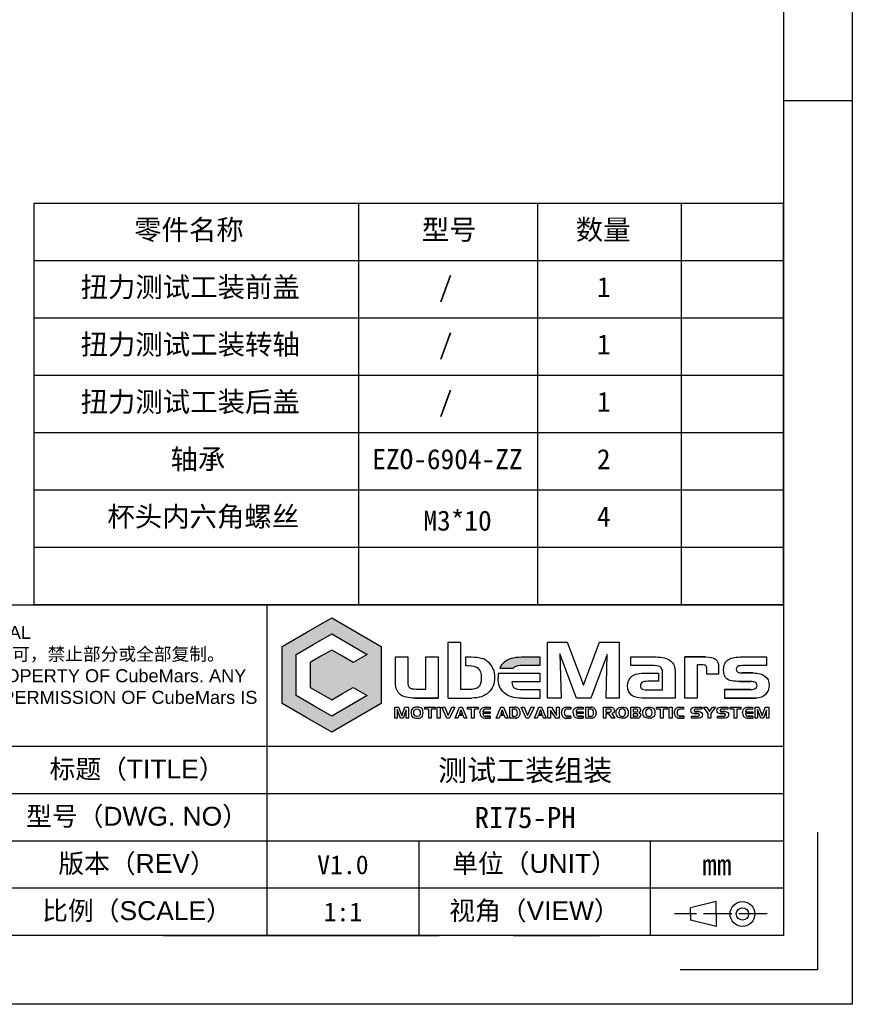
# Model space of a CAD drawing. Header units: inches. Extents: x 191 to 637, y -56 to 259.
# Tile 3 of 4: x 492 to 637, y -56 to 115. Entities that reach past the tile are written whole.
import ezdxf
from ezdxf.enums import TextEntityAlignment as Align

# ---------------------------------------------------------------- set-up
doc = ezdxf.new("R2010")
doc.units = ezdxf.units.IN
doc.linetypes.add('ACAD_ISO02W100', pattern=[15, 12, -3])
doc.layers.add('PDF_图层 1', color=7, linetype='Continuous')
doc.layers.add('尺寸', color=7, linetype='Continuous')
doc.styles.add('gb-s', font='gbeitc.shx', dxfattribs={"bigfont": 'gbcbig.shx'})
doc.styles.add('txt', font='txt.shx', dxfattribs={"bigfont": 'gbcbig.shx'})
doc.styles.add('宋体', font='txt')

# ---------------------------------------------------------------- blocks, each defined once
blk = doc.blocks.new('工程图外发客户模板')
at = {"linetype": 'ByBlock', "lineweight": -3, "true_color": 0x00aeef}
h = blk.add_hatch(color=140, dxfattribs=at)
h.dxf.hatch_style = 1
edge = h.paths.add_edge_path()
edge.add_spline(control_points=[(2070.611, 1510.033), (2069.959, 1510.033), (2069.463, 1509.885), (2069.125, 1509.591)], knot_values=[0, 0, 0, 0, 1, 1, 1, 1], degree=3, periodic=0)
edge.add_arc((2070.033, 1508.558), 1.375, 131.29876, 157.84087)
edge.add_line((2068.759, 1509.076), (2069.901, 1509.076))
edge.add_arc((2070.231, 1508.833), 0.41, 126.20942, 143.6474, ccw=False)
edge.add_spline(control_points=[(2069.989, 1509.164), (2070.12, 1509.259), (2070.376, 1509.306), (2070.753, 1509.306)], knot_values=[0, 0, 0, 0, 1, 1, 1, 1], degree=3, periodic=0)
edge.add_line((2070.753, 1509.306), (2072.136, 1509.306))
edge.add_line((2072.136, 1509.306), (2072.136, 1510.033))
edge.add_line((2072.136, 1510.033), (2070.611, 1510.033))
at = {"layer": 'PDF_图层 1', "linetype": 'ByBlock', "lineweight": -3, "true_color": 0x00aeef, "transparency": 33554559}
h = blk.add_hatch(color=140, dxfattribs=at)
h.paths.add_polyline_path([(2054.525, 1513.347), (2056.62, 1512.137), (2058.716, 1510.927), (2058.716, 1508.507), (2058.716, 1506.088), (2056.62, 1504.878), (2054.525, 1503.668), (2052.429, 1504.878), (2050.333, 1506.088), (2050.333, 1508.507), (2050.333, 1510.927), (2052.429, 1512.137)])
h.paths.add_polyline_path([(2054.525, 1511.988), (2056.032, 1511.118), (2057.539, 1510.247), (2056.353, 1509.563), (2055.439, 1510.091), (2054.525, 1510.618), (2053.611, 1510.091), (2052.697, 1509.563), (2052.697, 1508.507), (2052.697, 1507.452), (2053.611, 1506.924), (2054.525, 1506.397), (2055.439, 1506.924), (2056.353, 1507.452), (2057.539, 1506.767), (2056.032, 1505.897), (2054.525, 1505.027), (2053.018, 1505.897), (2051.511, 1506.767), (2051.511, 1508.507), (2051.511, 1510.247), (2053.018, 1511.118)], flags=16)
at = {"lineweight": -3}
for p, q in [((2098.611, 1633.696), (2098.611, 1480.608)), ((2092.779, 1627.865), (2092.779, 1486.44)), ((2098.611, 1557.152), (2092.779, 1557.152)), ((2049.039, 1514.435), (2049.039, 1486.44)), ((2092.843, 1502.435), (1973.039, 1502.435)), ((2092.779, 1498.435), (1973.039, 1498.435)), ((2095.695, 1483.524), (2095.695, 1495.188)), ((2092.779, 1494.435), (1973.039, 1494.435)), ((2061.909, 1494.435), (2061.909, 1486.44)), ((2081.489, 1494.435), (2081.489, 1486.44)), ((2092.779, 1491.178), (2092.779, 1486.44)), ((2092.779, 1490.435), (1973.039, 1490.435)), ((2087.082, 1489.312), (2084.895, 1488.787)), ((2087.082, 1488.262), (2087.082, 1489.312)), ((2084.895, 1488.262), (2084.895, 1488.787)), ((2084.895, 1488.262), (2084.895, 1487.738)), ((2087.082, 1488.262), (2087.082, 1487.213)), ((2087.082, 1487.213), (2084.895, 1487.738)), ((2092.779, 1486.44), (1887.932, 1486.44)), ((2095.695, 1483.524), (2084.031, 1483.524)), ((2098.611, 1480.608), (1882.1, 1480.608))]:
    blk.add_line(p, q, dxfattribs=at)
at = {"linetype": 'ByBlock', "lineweight": -3}
for p, q in [((2064.379, 1506.549), (2064.379, 1511.296)), ((2064.379, 1511.296), (2065.424, 1511.296)), ((2065.424, 1511.296), (2065.424, 1507.295)), ((2065.424, 1511.296), (2065.424, 1511.296)), ((2059.933, 1507.824), (2059.933, 1510.033)), ((2059.933, 1510.033), (2060.975, 1510.033)), ((2060.975, 1510.033), (2060.975, 1507.898)), ((2062.5, 1507.317), (2062.5, 1510.033)), ((2062.5, 1510.033), (2063.545, 1510.033)), ((2063.545, 1510.033), (2063.545, 1506.549)), ((2065.87, 1509.28), (2065.87, 1510.033)), ((2065.87, 1510.033), (2066.322, 1510.033)), ((2070.611, 1510.033), (2072.136, 1510.033)), ((2070.611, 1510.033), (2070.611, 1510.033)), ((2072.136, 1510.033), (2072.136, 1509.306)), ((2079.847, 1509.313), (2079.847, 1510.033)), ((2079.847, 1510.033), (2081.988, 1510.033)), ((2084.421, 1506.549), (2084.421, 1510.033)), ((2089.109, 1510.033), (2091.353, 1510.033)), ((2089.109, 1510.033), (2089.109, 1510.033)), ((2091.353, 1510.033), (2091.353, 1509.306)), ((2066.062, 1509.28), (2065.87, 1509.28)), ((2066.062, 1509.28), (2066.062, 1509.28)), ((2067.89, 1509.497), (2067.89, 1509.497)), ((2068.213, 1508.969), (2068.213, 1508.969)), ((2068.759, 1509.076), (2069.901, 1509.076)), ((2069.125, 1509.591), (2069.125, 1509.591)), ((2069.989, 1509.164), (2069.989, 1509.164)), ((2072.136, 1509.306), (2070.753, 1509.306)), ((2081.592, 1509.313), (2079.847, 1509.313)), ((2081.592, 1509.313), (2081.592, 1509.313)), ((2085.832, 1509.365), (2085.466, 1509.365)), ((2085.466, 1509.365), (2085.466, 1506.549)), ((2085.832, 1509.365), (2085.832, 1509.365)), ((2086.29, 1508.573), (2086.29, 1509.022)), ((2087.288, 1509.155), (2087.288, 1508.573)), ((2087.288, 1509.155), (2087.288, 1509.155)), ((2091.353, 1509.306), (2089.508, 1509.306)), ((2068.645, 1508.651), (2068.645, 1508.651)), ((2068.645, 1508.651), (2069.779, 1508.651)), ((2068.645, 1508.651), (2068.645, 1508.651)), ((2069.779, 1508.651), (2071.663, 1508.651)), ((2071.663, 1508.651), (2072.136, 1508.651)), ((2072.136, 1508.651), (2072.136, 1507.924)), ((2081.163, 1508.664), (2082.199, 1508.664)), ((2081.163, 1508.664), (2081.163, 1508.664)), ((2082.199, 1508.664), (2082.199, 1507.969)), ((2082.539, 1508.741), (2082.539, 1508.751)), ((2082.546, 1508.741), (2082.539, 1508.741)), ((2082.546, 1507.969), (2082.546, 1508.741)), ((2083.62, 1508.732), (2083.62, 1506.549)), ((2083.62, 1508.732), (2083.62, 1508.732)), ((2087.288, 1508.573), (2086.29, 1508.573)), ((2059.933, 1507.824), (2059.933, 1507.824)), ((2061.66, 1507.317), (2062.5, 1507.317)), ((2061.66, 1507.317), (2061.66, 1507.317)), ((2065.424, 1507.295), (2066.142, 1507.295)), ((2072.136, 1507.924), (2069.779, 1507.924)), ((2070.747, 1507.275), (2072.136, 1507.275)), ((2072.136, 1507.275), (2072.136, 1506.549)), ((2081.236, 1507.25), (2082.546, 1507.25)), ((2081.236, 1507.25), (2081.236, 1507.25)), ((2082.199, 1507.969), (2081.313, 1507.969)), ((2082.546, 1507.588), (2082.546, 1507.969)), ((2082.546, 1507.25), (2082.546, 1507.588)), ((2087.778, 1507.275), (2087.778, 1506.549)), ((2064.379, 1506.549), (2066.391, 1506.549)), ((2070.611, 1506.549), (2072.136, 1506.549)), ((2083.62, 1506.549), (2080.81, 1506.549)), ((2085.466, 1506.549), (2084.421, 1506.549)), ((2065.472, 1505.548), (2065.35, 1505.223)), ((2065.472, 1505.548), (2065.597, 1505.223)), ((2067.518, 1505.774), (2067.934, 1505.774)), ((2067.518, 1505.774), (2067.518, 1505.774)), ((2067.934, 1505.609), (2067.549, 1505.609)), ((2067.934, 1505.774), (2067.934, 1505.609)), ((2068.961, 1505.548), (2068.84, 1505.223)), ((2068.961, 1505.548), (2069.086, 1505.223)), ((2069.596, 1504.853), (2069.596, 1505.774)), ((2069.596, 1505.774), (2070.065, 1505.774)), ((2070.067, 1505.609), (2069.81, 1505.609)), ((2069.81, 1505.609), (2069.81, 1505.013)), ((2070.067, 1505.609), (2070.067, 1505.609)), ((2070.229, 1505.744), (2070.229, 1505.744)), ((2072.195, 1505.548), (2072.074, 1505.223)), ((2072.195, 1505.548), (2072.32, 1505.223)), ((2074.772, 1505.598), (2074.388, 1505.598)), ((2074.403, 1505.774), (2074.403, 1505.774)), ((2074.403, 1505.774), (2074.772, 1505.774)), ((2074.403, 1505.774), (2074.403, 1505.774)), ((2074.772, 1505.774), (2074.772, 1505.598)), ((2075.404, 1505.774), (2075.82, 1505.774)), ((2075.404, 1505.774), (2075.404, 1505.774)), ((2075.82, 1505.609), (2075.435, 1505.609)), ((2075.82, 1505.774), (2075.82, 1505.609)), ((2076.041, 1504.853), (2076.041, 1505.774)), ((2076.041, 1505.774), (2076.509, 1505.774)), ((2076.512, 1505.609), (2076.255, 1505.609)), ((2076.255, 1505.609), (2076.255, 1505.013)), ((2076.512, 1505.609), (2076.512, 1505.609)), ((2076.674, 1505.744), (2076.674, 1505.744)), ((2077.53, 1504.853), (2077.53, 1505.774)), ((2077.53, 1505.774), (2078.205, 1505.774)), ((2078.026, 1505.619), (2077.749, 1505.619)), ((2077.749, 1505.619), (2077.749, 1505.362)), ((2078.026, 1505.619), (2078.026, 1505.619)), ((2079.844, 1504.853), (2079.844, 1505.774)), ((2079.844, 1505.774), (2080.418, 1505.774)), ((2080.338, 1505.6), (2080.047, 1505.6)), ((2080.047, 1505.6), (2080.047, 1505.38)), ((2080.338, 1505.6), (2080.338, 1505.6)), ((2084.328, 1505.598), (2083.945, 1505.598)), ((2083.959, 1505.774), (2083.959, 1505.774)), ((2083.959, 1505.774), (2084.328, 1505.774)), ((2083.959, 1505.774), (2083.959, 1505.774)), ((2084.328, 1505.774), (2084.328, 1505.598)), ((2085.245, 1505.774), (2085.868, 1505.774)), ((2085.245, 1505.774), (2085.245, 1505.774)), ((2085.868, 1505.616), (2085.319, 1505.616)), ((2085.868, 1505.774), (2085.868, 1505.616)), ((2087.453, 1505.774), (2088.076, 1505.774)), ((2087.453, 1505.774), (2087.453, 1505.774)), ((2088.076, 1505.616), (2087.527, 1505.616)), ((2088.076, 1505.774), (2088.076, 1505.616)), ((2089.756, 1505.774), (2090.172, 1505.774)), ((2089.756, 1505.774), (2089.756, 1505.774)), ((2090.172, 1505.609), (2089.788, 1505.609)), ((2090.172, 1505.774), (2090.172, 1505.609)), ((2065.35, 1505.223), (2065.597, 1505.223)), ((2067.076, 1505.31), (2067.076, 1505.31)), ((2067.29, 1504.901), (2067.29, 1504.901)), ((2067.333, 1505.397), (2067.939, 1505.397)), ((2067.333, 1505.397), (2067.333, 1505.397)), ((2067.939, 1505.233), (2067.333, 1505.233)), ((2067.939, 1505.397), (2067.939, 1505.233)), ((2067.939, 1505.013), (2067.939, 1504.853)), ((2068.84, 1505.223), (2069.086, 1505.223)), ((2070.092, 1504.853), (2069.596, 1504.853)), ((2069.81, 1505.013), (2070.084, 1505.011)), ((2070.092, 1504.853), (2070.092, 1504.853)), ((2070.092, 1504.853), (2070.092, 1504.853)), ((2072.074, 1505.223), (2072.32, 1505.223)), ((2074.245, 1504.87), (2074.245, 1504.87)), ((2074.774, 1505.018), (2074.774, 1504.853)), ((2074.962, 1505.31), (2074.962, 1505.31)), ((2075.176, 1504.901), (2075.176, 1504.901)), ((2075.219, 1505.397), (2075.825, 1505.397)), ((2075.219, 1505.397), (2075.219, 1505.397)), ((2075.825, 1505.233), (2075.219, 1505.233)), ((2075.825, 1505.397), (2075.825, 1505.233)), ((2075.825, 1505.013), (2075.825, 1504.853)), ((2076.537, 1504.853), (2076.041, 1504.853)), ((2076.255, 1505.013), (2076.529, 1505.011)), ((2076.537, 1504.853), (2076.537, 1504.853)), ((2076.537, 1504.853), (2076.537, 1504.853)), ((2077.749, 1504.853), (2077.53, 1504.853)), ((2077.749, 1505.362), (2078.032, 1505.362)), ((2077.998, 1505.213), (2077.749, 1505.213)), ((2077.749, 1505.213), (2077.749, 1504.853)), ((2078.237, 1504.853), (2077.998, 1505.213)), ((2078.497, 1504.853), (2078.237, 1504.853)), ((2078.242, 1505.229), (2078.497, 1504.853)), ((2078.497, 1504.853), (2078.497, 1504.853)), ((2080.442, 1504.853), (2079.844, 1504.853)), ((2080.352, 1505.225), (2080.041, 1505.225)), ((2080.041, 1505.225), (2080.041, 1505.01)), ((2080.041, 1505.01), (2080.359, 1505.01)), ((2080.047, 1505.38), (2080.35, 1505.379)), ((2080.352, 1505.225), (2080.352, 1505.225)), ((2080.442, 1504.853), (2080.442, 1504.853)), ((2080.442, 1504.853), (2080.442, 1504.853)), ((2080.62, 1504.926), (2080.62, 1504.926)), ((2083.801, 1504.87), (2083.801, 1504.87)), ((2084.331, 1505.018), (2084.331, 1504.853)), ((2084.992, 1504.853), (2084.992, 1505.018)), ((2084.992, 1505.018), (2085.53, 1505.018)), ((2085.644, 1504.853), (2084.992, 1504.853)), ((2085.02, 1505.313), (2085.02, 1505.313)), ((2085.644, 1504.853), (2085.644, 1504.853)), ((2087.2, 1504.853), (2087.2, 1505.018)), ((2087.2, 1505.018), (2087.738, 1505.018)), ((2087.852, 1504.853), (2087.2, 1504.853)), ((2087.228, 1505.313), (2087.228, 1505.313)), ((2087.852, 1504.853), (2087.852, 1504.853)), ((2089.315, 1505.31), (2089.315, 1505.31)), ((2089.528, 1504.901), (2089.528, 1504.901)), ((2089.572, 1505.397), (2090.177, 1505.397)), ((2089.572, 1505.397), (2089.572, 1505.397)), ((2090.177, 1505.233), (2089.572, 1505.233)), ((2090.177, 1505.397), (2090.177, 1505.233)), ((2090.177, 1505.013), (2090.177, 1504.853))]:
    blk.add_line(p, q, dxfattribs=at)
at = {"color": 1, "linetype": 'ACAD_ISO02W100', "lineweight": -3, "ltscale": 0.2}
blk.add_line((2091.414, 1488.262), (2083.541, 1488.262), dxfattribs=at)
at = {"linetype": 'ByBlock', "lineweight": -3}
for points in [[(2054.525, 1513.347), (2056.62, 1512.137), (2058.716, 1510.927), (2058.716, 1508.507), (2058.716, 1506.088), (2056.62, 1504.878), (2054.525, 1503.668), (2052.429, 1504.878), (2050.333, 1506.088), (2050.333, 1508.507), (2050.333, 1510.927), (2052.429, 1512.137), (2054.525, 1513.347)], [(2054.525, 1511.988), (2056.032, 1511.118), (2057.539, 1510.247), (2056.353, 1509.563), (2055.439, 1510.091), (2054.525, 1510.618), (2053.611, 1510.091), (2052.697, 1509.563), (2052.697, 1508.507), (2052.697, 1507.452), (2053.611, 1506.924), (2054.525, 1506.397), (2055.439, 1506.924), (2056.353, 1507.452), (2057.539, 1506.767), (2056.032, 1505.897), (2054.525, 1505.027), (2053.018, 1505.897), (2051.511, 1506.767), (2051.511, 1508.507), (2051.511, 1510.247), (2053.018, 1511.118), (2054.525, 1511.988)], [(2072.797, 1511.296), (2074.462, 1511.296), (2075.837, 1507.653), (2077.211, 1511.296), (2078.869, 1511.296), (2078.869, 1506.549), (2077.758, 1506.549), (2077.849, 1510.246), (2076.468, 1506.549), (2075.265, 1506.549), (2073.838, 1510.285), (2073.952, 1506.549), (2072.797, 1506.549), (2072.797, 1511.296)], [(2084.421, 1510.033), (2086.177, 1510.033), (2084.421, 1510.033)], [(2089.28, 1508.676), (2090.226, 1508.676), (2089.28, 1508.676)], [(2087.778, 1507.275), (2089.981, 1507.275), (2087.778, 1507.275)], [(2089.981, 1507.956), (2089.079, 1507.956), (2089.981, 1507.956)], [(2063.545, 1506.549), (2061.577, 1506.549), (2063.545, 1506.549)], [(2090.475, 1506.549), (2087.778, 1506.549), (2090.475, 1506.549)], [(2061.034, 1504.853), (2060.835, 1504.853), (2060.835, 1505.557), (2060.574, 1504.853), (2060.337, 1504.853), (2060.068, 1505.572), (2060.068, 1504.853), (2059.876, 1504.853), (2059.876, 1505.774), (2060.184, 1505.774), (2060.454, 1505.046), (2060.714, 1505.774), (2061.034, 1505.774), (2061.034, 1504.853)], [(2063.294, 1505.617), (2062.951, 1505.617), (2062.951, 1504.851), (2062.737, 1504.851), (2062.737, 1505.617), (2062.399, 1505.617), (2062.399, 1505.774), (2063.294, 1505.774), (2063.294, 1505.617)], [(2063.711, 1504.853), (2063.465, 1504.853), (2063.465, 1505.774), (2063.711, 1505.774), (2063.711, 1504.853)], [(2064.944, 1505.774), (2064.501, 1504.851), (2064.271, 1504.851), (2063.84, 1505.774), (2064.092, 1505.774), (2064.391, 1505.073), (2064.692, 1505.774), (2064.944, 1505.774)], [(2065.976, 1504.853), (2065.746, 1504.853), (2065.668, 1505.063), (2065.287, 1505.063), (2065.204, 1504.853), (2064.976, 1504.853), (2065.354, 1505.774), (2065.58, 1505.774), (2065.976, 1504.853)], [(2066.931, 1505.617), (2066.587, 1505.617), (2066.587, 1504.851), (2066.373, 1504.851), (2066.373, 1505.617), (2066.035, 1505.617), (2066.035, 1505.774), (2066.931, 1505.774), (2066.931, 1505.617)], [(2069.466, 1504.853), (2069.235, 1504.853), (2069.158, 1505.063), (2068.777, 1505.063), (2068.694, 1504.853), (2068.466, 1504.853), (2068.844, 1505.774), (2069.069, 1505.774), (2069.466, 1504.853)], [(2071.667, 1505.774), (2071.225, 1504.851), (2070.994, 1504.851), (2070.563, 1505.774), (2070.815, 1505.774), (2071.114, 1505.073), (2071.416, 1505.774), (2071.667, 1505.774)], [(2072.699, 1504.853), (2072.469, 1504.853), (2072.391, 1505.063), (2072.01, 1505.063), (2071.928, 1504.853), (2071.7, 1504.853), (2072.078, 1505.774), (2072.303, 1505.774), (2072.699, 1504.853)], [(2073.787, 1504.853), (2073.495, 1504.853), (2073.049, 1505.534), (2073.049, 1504.853), (2072.829, 1504.853), (2072.829, 1505.774), (2073.126, 1505.774), (2073.563, 1505.084), (2073.563, 1505.774), (2073.787, 1505.774), (2073.787, 1504.853)], [(2080.68, 1505.544), (2080.68, 1505.528), (2080.68, 1505.544)], [(2082.926, 1505.617), (2082.583, 1505.617), (2082.583, 1504.851), (2082.369, 1504.851), (2082.369, 1505.617), (2082.031, 1505.617), (2082.031, 1505.774), (2082.926, 1505.774), (2082.926, 1505.617)], [(2083.344, 1504.853), (2083.097, 1504.853), (2083.097, 1505.774), (2083.344, 1505.774), (2083.344, 1504.853)], [(2087.039, 1505.774), (2086.633, 1505.241), (2086.633, 1504.851), (2086.416, 1504.851), (2086.416, 1505.241), (2086.015, 1505.774), (2086.283, 1505.774), (2086.522, 1505.408), (2086.766, 1505.774), (2087.039, 1505.774)], [(2089.169, 1505.617), (2088.825, 1505.617), (2088.825, 1504.851), (2088.612, 1504.851), (2088.612, 1505.617), (2088.273, 1505.617), (2088.273, 1505.774), (2089.169, 1505.774), (2089.169, 1505.617)], [(2091.551, 1504.853), (2091.352, 1504.853), (2091.352, 1505.557), (2091.091, 1504.853), (2090.854, 1504.853), (2090.585, 1505.572), (2090.585, 1504.853), (2090.393, 1504.853), (2090.393, 1505.774), (2090.701, 1505.774), (2090.971, 1505.046), (2091.231, 1505.774), (2091.551, 1505.774), (2091.551, 1504.853)], [(2067.939, 1504.853), (2067.49, 1504.853), (2067.939, 1504.853)], [(2067.533, 1505.013), (2067.939, 1505.013), (2067.533, 1505.013)], [(2074.774, 1504.853), (2074.367, 1504.853), (2074.774, 1504.853)], [(2074.399, 1505.018), (2074.774, 1505.018), (2074.399, 1505.018)], [(2075.825, 1504.853), (2075.376, 1504.853), (2075.825, 1504.853)], [(2075.419, 1505.013), (2075.825, 1505.013), (2075.419, 1505.013)], [(2084.331, 1504.853), (2083.924, 1504.853), (2084.331, 1504.853)], [(2083.956, 1505.018), (2084.331, 1505.018), (2083.956, 1505.018)], [(2085.497, 1505.241), (2085.225, 1505.241), (2085.497, 1505.241)], [(2085.331, 1505.401), (2085.63, 1505.401), (2085.331, 1505.401)], [(2087.705, 1505.241), (2087.433, 1505.241), (2087.705, 1505.241)], [(2087.539, 1505.401), (2087.838, 1505.401), (2087.539, 1505.401)], [(2090.177, 1504.853), (2089.728, 1504.853), (2090.177, 1504.853)], [(2089.771, 1505.013), (2090.177, 1505.013), (2089.771, 1505.013)]]:
    blk.add_lwpolyline(points, close=True, dxfattribs=at)
blk.add_lwpolyline([(2080.68, 1505.544, 0.038218), (2080.679, 1505.559), (2080.68, 1505.544, 0.038218)], format="xyb", close=True, dxfattribs=at)
at = {"lineweight": -3}
for radius in [1.05, 0.525]:
    blk.add_circle((2089.307, 1488.262), radius, dxfattribs=at)
at = {"linetype": 'ByBlock', "lineweight": -3}
for centre, radius, start, end in [((2066.813, 1508.55), 1.434, 41.315, 71.2325), ((2066.688, 1508.399), 1.628, 20.49961, 42.40777), ((2070.033, 1508.558), 1.375, 131.29876, 157.84087), ((2070.231, 1508.833), 0.41, 126.20942, 143.6474), ((2071.115, 1508.298), 2.495, 171.8695, 180.19707), ((2070.063, 1505.304), 0.47, 69.31808, 89.85241), ((2074.403, 1505.308), 0.466, 90.06851, 112.49685), ((2076.508, 1505.304), 0.47, 69.31808, 89.85241), ((2083.96, 1505.308), 0.466, 90.0687, 112.50573), ((2067.629, 1505.304), 0.552, 179.35072, 205.71412), ((2067.49, 1505.301), 0.447, 243.38234, 269.97069), ((2070.098, 1505.443), 0.59, 269.49594, 280.1649), ((2074.368, 1505.303), 0.45, 254.16298, 269.96103), ((2075.515, 1505.304), 0.552, 179.35072, 205.71412), ((2075.376, 1505.301), 0.447, 243.38005, 269.96357), ((2076.542, 1505.443), 0.59, 269.4915, 280.1629), ((2080.446, 1505.098), 0.244, 269.02548, 315.27571), ((2080.455, 1505.098), 0.238, 313.62361, 1.005), ((2083.924, 1505.304), 0.45, 254.16995, 269.95405), ((2085.221, 1505.556), 0.315, 230.42044, 270.83208), ((2087.429, 1505.556), 0.315, 230.41107, 270.84145), ((2089.867, 1505.304), 0.552, 179.35072, 205.71412), ((2089.729, 1505.301), 0.447, 243.38005, 269.96357)]:
    blk.add_arc(centre, radius, start, end, dxfattribs=at)
at = {"layer": 'PDF_图层 1', "linetype": 'ByBlock', "lineweight": -3}
for points in [[(2066.322, 1510.033), (2066.718, 1510.033), (2067.035, 1509.991), (2067.274, 1509.908)], [(2081.988, 1510.033), (2082.529, 1510.033), (2082.935, 1509.923), (2083.209, 1509.705)], [(2083.209, 1509.705), (2083.483, 1509.486), (2083.62, 1509.162), (2083.62, 1508.732)], [(2086.177, 1510.033), (2086.587, 1510.033), (2086.875, 1509.968), (2087.04, 1509.837)], [(2087.04, 1509.837), (2087.205, 1509.707), (2087.288, 1509.479), (2087.288, 1509.155)], [(2087.712, 1508.941), (2087.712, 1509.316), (2087.826, 1509.592), (2088.052, 1509.768)], [(2088.052, 1509.768), (2088.28, 1509.944), (2088.632, 1510.033), (2089.109, 1510.033)], [(2066.958, 1509.046), (2066.78, 1509.202), (2066.481, 1509.28), (2066.062, 1509.28)], [(2067.223, 1508.266), (2067.223, 1508.63), (2067.134, 1508.89), (2066.958, 1509.046)], [(2068.213, 1508.969), (2068.284, 1508.776), (2068.319, 1508.565), (2068.319, 1508.334)], [(2070.753, 1509.306), (2070.376, 1509.306), (2070.12, 1509.259), (2069.989, 1509.164)], [(2082.332, 1509.187), (2082.193, 1509.271), (2081.947, 1509.313), (2081.592, 1509.313)], [(2082.539, 1508.751), (2082.539, 1508.958), (2082.47, 1509.103), (2082.332, 1509.187)], [(2086.208, 1509.295), (2086.153, 1509.342), (2086.028, 1509.365), (2085.832, 1509.365)], [(2086.29, 1509.022), (2086.29, 1509.157), (2086.263, 1509.249), (2086.208, 1509.295)], [(2087.994, 1508.172), (2087.806, 1508.317), (2087.712, 1508.573), (2087.712, 1508.941)], [(2088.921, 1509.237), (2088.831, 1509.191), (2088.786, 1509.108), (2088.786, 1508.99)], [(2088.786, 1508.99), (2088.786, 1508.882), (2088.826, 1508.803), (2088.905, 1508.752)], [(2089.508, 1509.306), (2089.208, 1509.306), (2089.012, 1509.283), (2088.921, 1509.237)], [(2066.982, 1507.516), (2067.143, 1507.663), (2067.223, 1507.913), (2067.223, 1508.266)], [(2068.319, 1508.334), (2068.319, 1507.774), (2068.149, 1507.337), (2067.81, 1507.022)], [(2069.124, 1506.99), (2068.787, 1507.283), (2068.62, 1507.717), (2068.62, 1508.289)], [(2079.586, 1507.553), (2079.586, 1507.95), (2079.708, 1508.233), (2079.952, 1508.406)], [(2079.952, 1508.406), (2080.195, 1508.578), (2080.599, 1508.664), (2081.163, 1508.664)], [(2089.079, 1507.956), (2088.544, 1507.956), (2088.183, 1508.028), (2087.994, 1508.172)], [(2088.905, 1508.752), (2088.985, 1508.701), (2089.11, 1508.676), (2089.28, 1508.676)], [(2090.226, 1508.676), (2090.659, 1508.676), (2090.99, 1508.587), (2091.216, 1508.409)], [(2091.216, 1508.409), (2091.444, 1508.232), (2091.558, 1507.975), (2091.558, 1507.64)], [(2060.32, 1506.852), (2060.062, 1507.055), (2059.933, 1507.379), (2059.933, 1507.824)], [(2060.975, 1507.898), (2060.975, 1507.665), (2061.021, 1507.511), (2061.112, 1507.433)], [(2061.112, 1507.433), (2061.204, 1507.356), (2061.386, 1507.317), (2061.66, 1507.317)], [(2066.142, 1507.295), (2066.54, 1507.295), (2066.82, 1507.369), (2066.982, 1507.516)], [(2069.779, 1507.924), (2069.789, 1507.674), (2069.854, 1507.504), (2069.975, 1507.413)], [(2069.975, 1507.413), (2070.095, 1507.321), (2070.353, 1507.275), (2070.747, 1507.275)], [(2079.903, 1506.81), (2079.691, 1506.985), (2079.586, 1507.232), (2079.586, 1507.553)], [(2080.807, 1507.882), (2080.714, 1507.824), (2080.668, 1507.723), (2080.668, 1507.579)], [(2080.668, 1507.579), (2080.668, 1507.456), (2080.705, 1507.371), (2080.779, 1507.323)], [(2080.779, 1507.323), (2080.854, 1507.274), (2081.007, 1507.25), (2081.236, 1507.25)], [(2081.313, 1507.969), (2081.069, 1507.969), (2080.9, 1507.941), (2080.807, 1507.882)], [(2090.406, 1507.874), (2090.315, 1507.929), (2090.174, 1507.956), (2089.981, 1507.956)], [(2089.981, 1507.275), (2090.176, 1507.275), (2090.319, 1507.302), (2090.408, 1507.356)], [(2090.542, 1507.615), (2090.542, 1507.732), (2090.497, 1507.82), (2090.406, 1507.874)], [(2090.408, 1507.356), (2090.497, 1507.41), (2090.542, 1507.496), (2090.542, 1507.615)], [(2091.558, 1507.64), (2091.558, 1507.317), (2091.456, 1507.055), (2091.255, 1506.852)], [(2061.577, 1506.549), (2060.997, 1506.549), (2060.578, 1506.65), (2060.32, 1506.852)], [(2067.81, 1507.022), (2067.47, 1506.706), (2066.998, 1506.549), (2066.391, 1506.549)], [(2070.611, 1506.549), (2069.956, 1506.549), (2069.461, 1506.695), (2069.124, 1506.99)], [(2080.81, 1506.549), (2080.417, 1506.549), (2080.114, 1506.636), (2079.903, 1506.81)], [(2091.255, 1506.852), (2091.053, 1506.65), (2090.793, 1506.549), (2090.475, 1506.549)], [(2067.076, 1505.31), (2067.076, 1505.398), (2067.094, 1505.479), (2067.129, 1505.551)], [(2067.129, 1505.551), (2067.168, 1505.629), (2067.221, 1505.686), (2067.29, 1505.721)], [(2067.29, 1505.721), (2067.327, 1505.741), (2067.364, 1505.754), (2067.398, 1505.762)], [(2067.394, 1505.547), (2067.371, 1505.524), (2067.355, 1505.501), (2067.346, 1505.479)], [(2067.463, 1505.596), (2067.44, 1505.587), (2067.417, 1505.571), (2067.394, 1505.547)], [(2067.398, 1505.762), (2067.433, 1505.77), (2067.473, 1505.774), (2067.518, 1505.774)], [(2067.549, 1505.609), (2067.515, 1505.609), (2067.486, 1505.605), (2067.463, 1505.596)], [(2070.215, 1505.507), (2070.182, 1505.575), (2070.133, 1505.609), (2070.067, 1505.609)], [(2070.229, 1505.744), (2070.303, 1505.716), (2070.361, 1505.658), (2070.405, 1505.571)], [(2070.405, 1505.571), (2070.444, 1505.492), (2070.464, 1505.401), (2070.464, 1505.301)], [(2073.997, 1505.303), (2073.997, 1505.402), (2074.016, 1505.49), (2074.053, 1505.566)], [(2074.053, 1505.566), (2074.093, 1505.65), (2074.151, 1505.708), (2074.225, 1505.739)], [(2074.388, 1505.598), (2074.326, 1505.598), (2074.281, 1505.564), (2074.253, 1505.496)], [(2074.962, 1505.31), (2074.962, 1505.398), (2074.98, 1505.479), (2075.015, 1505.551)], [(2075.015, 1505.551), (2075.054, 1505.629), (2075.107, 1505.686), (2075.176, 1505.721)], [(2075.176, 1505.721), (2075.213, 1505.741), (2075.25, 1505.754), (2075.284, 1505.762)], [(2075.28, 1505.547), (2075.257, 1505.524), (2075.241, 1505.501), (2075.232, 1505.479)], [(2075.349, 1505.596), (2075.326, 1505.587), (2075.303, 1505.571), (2075.28, 1505.547)], [(2075.284, 1505.762), (2075.319, 1505.77), (2075.359, 1505.774), (2075.404, 1505.774)], [(2075.435, 1505.609), (2075.401, 1505.609), (2075.372, 1505.605), (2075.349, 1505.596)], [(2076.66, 1505.507), (2076.627, 1505.575), (2076.578, 1505.609), (2076.512, 1505.609)], [(2076.674, 1505.744), (2076.748, 1505.716), (2076.806, 1505.658), (2076.849, 1505.571)], [(2076.849, 1505.571), (2076.889, 1505.492), (2076.909, 1505.401), (2076.909, 1505.301)], [(2078.155, 1505.584), (2078.123, 1505.607), (2078.08, 1505.619), (2078.026, 1505.619)], [(2078.203, 1505.485), (2078.203, 1505.528), (2078.187, 1505.561), (2078.155, 1505.584)], [(2078.205, 1505.774), (2078.281, 1505.774), (2078.344, 1505.744), (2078.395, 1505.685)], [(2078.395, 1505.685), (2078.445, 1505.626), (2078.47, 1505.556), (2078.47, 1505.476)], [(2078.619, 1505.325), (2078.619, 1505.469), (2078.659, 1505.581), (2078.739, 1505.661)], [(2078.739, 1505.661), (2078.826, 1505.748), (2078.956, 1505.791), (2079.129, 1505.791)], [(2078.91, 1505.53), (2078.871, 1505.477), (2078.851, 1505.407), (2078.851, 1505.32)], [(2079.121, 1505.627), (2079.028, 1505.627), (2078.958, 1505.594), (2078.91, 1505.53)], [(2079.336, 1505.537), (2079.288, 1505.597), (2079.216, 1505.627), (2079.121, 1505.627)], [(2079.129, 1505.791), (2079.32, 1505.791), (2079.454, 1505.75), (2079.532, 1505.666)], [(2079.4, 1505.32), (2079.4, 1505.411), (2079.379, 1505.483), (2079.336, 1505.537)], [(2079.532, 1505.666), (2079.601, 1505.592), (2079.635, 1505.475), (2079.635, 1505.315)], [(2080.414, 1505.566), (2080.394, 1505.589), (2080.368, 1505.6), (2080.338, 1505.6)], [(2080.443, 1505.484), (2080.443, 1505.516), (2080.433, 1505.543), (2080.414, 1505.566)], [(2080.418, 1505.774), (2080.486, 1505.774), (2080.544, 1505.754), (2080.594, 1505.715)], [(2080.594, 1505.715), (2080.644, 1505.675), (2080.672, 1505.623), (2080.679, 1505.559)], [(2080.877, 1505.325), (2080.877, 1505.469), (2080.917, 1505.581), (2080.997, 1505.661)], [(2080.997, 1505.661), (2081.084, 1505.748), (2081.214, 1505.791), (2081.387, 1505.791)], [(2081.168, 1505.53), (2081.129, 1505.477), (2081.109, 1505.407), (2081.109, 1505.32)], [(2081.379, 1505.627), (2081.286, 1505.627), (2081.216, 1505.594), (2081.168, 1505.53)], [(2081.594, 1505.537), (2081.546, 1505.597), (2081.474, 1505.627), (2081.379, 1505.627)], [(2081.387, 1505.791), (2081.578, 1505.791), (2081.712, 1505.75), (2081.79, 1505.666)], [(2081.658, 1505.32), (2081.658, 1505.411), (2081.637, 1505.483), (2081.594, 1505.537)], [(2081.79, 1505.666), (2081.859, 1505.592), (2081.893, 1505.475), (2081.893, 1505.315)], [(2083.554, 1505.303), (2083.554, 1505.402), (2083.572, 1505.49), (2083.609, 1505.566)], [(2083.609, 1505.566), (2083.649, 1505.65), (2083.707, 1505.708), (2083.782, 1505.739)], [(2083.945, 1505.598), (2083.883, 1505.598), (2083.837, 1505.564), (2083.809, 1505.496)], [(2084.932, 1505.497), (2084.932, 1505.579), (2084.96, 1505.646), (2085.018, 1505.697)], [(2085.018, 1505.697), (2085.075, 1505.748), (2085.151, 1505.774), (2085.245, 1505.774)], [(2085.244, 1505.585), (2085.219, 1505.565), (2085.207, 1505.54), (2085.207, 1505.513)], [(2085.319, 1505.616), (2085.294, 1505.616), (2085.269, 1505.606), (2085.244, 1505.585)], [(2087.14, 1505.497), (2087.14, 1505.579), (2087.168, 1505.646), (2087.226, 1505.697)], [(2087.226, 1505.697), (2087.283, 1505.748), (2087.359, 1505.774), (2087.453, 1505.774)], [(2087.453, 1505.585), (2087.427, 1505.565), (2087.415, 1505.54), (2087.415, 1505.513)], [(2087.527, 1505.616), (2087.502, 1505.616), (2087.477, 1505.606), (2087.453, 1505.585)], [(2089.315, 1505.31), (2089.315, 1505.398), (2089.332, 1505.479), (2089.367, 1505.551)], [(2089.367, 1505.551), (2089.406, 1505.629), (2089.46, 1505.686), (2089.528, 1505.721)], [(2089.528, 1505.721), (2089.566, 1505.741), (2089.602, 1505.754), (2089.637, 1505.762)], [(2089.632, 1505.547), (2089.609, 1505.524), (2089.593, 1505.501), (2089.585, 1505.479)], [(2089.701, 1505.596), (2089.678, 1505.587), (2089.655, 1505.571), (2089.632, 1505.547)], [(2089.637, 1505.762), (2089.671, 1505.77), (2089.711, 1505.774), (2089.756, 1505.774)], [(2089.788, 1505.609), (2089.753, 1505.609), (2089.725, 1505.605), (2089.701, 1505.596)], [(2067.29, 1504.901), (2067.22, 1504.935), (2067.167, 1504.989), (2067.131, 1505.064)], [(2067.346, 1505.479), (2067.338, 1505.457), (2067.333, 1505.43), (2067.333, 1505.397)], [(2067.333, 1505.233), (2067.333, 1505.203), (2067.337, 1505.177), (2067.345, 1505.154)], [(2067.345, 1505.154), (2067.353, 1505.132), (2067.367, 1505.109), (2067.388, 1505.085)], [(2067.388, 1505.085), (2067.409, 1505.061), (2067.43, 1505.043), (2067.453, 1505.031)], [(2067.453, 1505.031), (2067.475, 1505.019), (2067.502, 1505.013), (2067.533, 1505.013)], [(2070.084, 1505.011), (2070.144, 1505.011), (2070.188, 1505.043), (2070.217, 1505.105)], [(2070.398, 1505.019), (2070.351, 1504.931), (2070.285, 1504.879), (2070.202, 1504.863)], [(2070.253, 1505.297), (2070.253, 1505.382), (2070.24, 1505.452), (2070.215, 1505.507)], [(2070.217, 1505.105), (2070.241, 1505.156), (2070.253, 1505.22), (2070.253, 1505.297)], [(2070.464, 1505.301), (2070.464, 1505.193), (2070.442, 1505.099), (2070.398, 1505.019)], [(2074.059, 1505.034), (2074.018, 1505.111), (2073.997, 1505.201), (2073.997, 1505.303)], [(2074.245, 1504.87), (2074.167, 1504.894), (2074.105, 1504.948), (2074.059, 1505.034)], [(2074.253, 1505.496), (2074.231, 1505.443), (2074.22, 1505.374), (2074.22, 1505.289)], [(2074.22, 1505.289), (2074.22, 1505.217), (2074.234, 1505.156), (2074.262, 1505.106)], [(2074.262, 1505.106), (2074.294, 1505.047), (2074.34, 1505.018), (2074.399, 1505.018)], [(2075.176, 1504.901), (2075.106, 1504.935), (2075.053, 1504.989), (2075.017, 1505.064)], [(2075.232, 1505.479), (2075.223, 1505.457), (2075.219, 1505.43), (2075.219, 1505.397)], [(2075.219, 1505.233), (2075.219, 1505.203), (2075.223, 1505.177), (2075.231, 1505.154)], [(2075.231, 1505.154), (2075.239, 1505.132), (2075.253, 1505.109), (2075.274, 1505.085)], [(2075.274, 1505.085), (2075.295, 1505.061), (2075.316, 1505.043), (2075.339, 1505.031)], [(2075.339, 1505.031), (2075.361, 1505.019), (2075.388, 1505.013), (2075.419, 1505.013)], [(2076.529, 1505.011), (2076.589, 1505.011), (2076.633, 1505.043), (2076.662, 1505.105)], [(2076.843, 1505.019), (2076.795, 1504.931), (2076.73, 1504.879), (2076.647, 1504.863)], [(2076.698, 1505.297), (2076.698, 1505.382), (2076.685, 1505.452), (2076.66, 1505.507)], [(2076.662, 1505.105), (2076.686, 1505.156), (2076.698, 1505.22), (2076.698, 1505.297)], [(2076.909, 1505.301), (2076.909, 1505.193), (2076.887, 1505.099), (2076.843, 1505.019)], [(2078.032, 1505.362), (2078.074, 1505.362), (2078.11, 1505.371), (2078.143, 1505.389)], [(2078.143, 1505.389), (2078.183, 1505.412), (2078.203, 1505.444), (2078.203, 1505.485)], [(2078.405, 1505.313), (2078.362, 1505.268), (2078.308, 1505.24), (2078.242, 1505.229)], [(2078.47, 1505.476), (2078.47, 1505.412), (2078.448, 1505.358), (2078.405, 1505.313)], [(2078.754, 1504.944), (2078.664, 1505.023), (2078.619, 1505.151), (2078.619, 1505.325)], [(2079.133, 1504.836), (2078.962, 1504.836), (2078.835, 1504.872), (2078.754, 1504.944)], [(2078.851, 1505.32), (2078.851, 1505.221), (2078.867, 1505.147), (2078.899, 1505.1)], [(2078.899, 1505.1), (2078.942, 1505.034), (2079.024, 1505.001), (2079.142, 1505.001)], [(2079.486, 1504.93), (2079.405, 1504.867), (2079.288, 1504.836), (2079.133, 1504.836)], [(2079.142, 1505.001), (2079.242, 1505.001), (2079.313, 1505.033), (2079.353, 1505.097)], [(2079.353, 1505.097), (2079.385, 1505.147), (2079.4, 1505.222), (2079.4, 1505.32)], [(2079.635, 1505.315), (2079.635, 1505.136), (2079.585, 1505.007), (2079.486, 1504.93)], [(2080.35, 1505.379), (2080.377, 1505.379), (2080.399, 1505.389), (2080.417, 1505.41)], [(2080.426, 1505.191), (2080.407, 1505.214), (2080.382, 1505.225), (2080.352, 1505.225)], [(2080.359, 1505.01), (2080.387, 1505.01), (2080.41, 1505.02), (2080.428, 1505.04)], [(2080.417, 1505.41), (2080.434, 1505.43), (2080.443, 1505.455), (2080.443, 1505.484)], [(2080.455, 1505.111), (2080.455, 1505.142), (2080.445, 1505.169), (2080.426, 1505.191)], [(2080.428, 1505.04), (2080.446, 1505.059), (2080.455, 1505.083), (2080.455, 1505.111)], [(2080.645, 1505.398), (2080.621, 1505.361), (2080.585, 1505.331), (2080.538, 1505.31)], [(2080.538, 1505.31), (2080.586, 1505.293), (2080.624, 1505.266), (2080.652, 1505.23)], [(2080.68, 1505.528), (2080.68, 1505.479), (2080.668, 1505.435), (2080.645, 1505.398)], [(2080.652, 1505.23), (2080.68, 1505.194), (2080.693, 1505.151), (2080.693, 1505.102)], [(2081.012, 1504.944), (2080.922, 1505.023), (2080.877, 1505.151), (2080.877, 1505.325)], [(2081.391, 1504.836), (2081.22, 1504.836), (2081.093, 1504.872), (2081.012, 1504.944)], [(2081.109, 1505.32), (2081.109, 1505.221), (2081.125, 1505.147), (2081.157, 1505.1)], [(2081.157, 1505.1), (2081.2, 1505.034), (2081.282, 1505.001), (2081.4, 1505.001)], [(2081.744, 1504.93), (2081.663, 1504.867), (2081.546, 1504.836), (2081.391, 1504.836)], [(2081.4, 1505.001), (2081.5, 1505.001), (2081.571, 1505.033), (2081.611, 1505.097)], [(2081.611, 1505.097), (2081.643, 1505.147), (2081.658, 1505.222), (2081.658, 1505.32)], [(2081.893, 1505.315), (2081.893, 1505.136), (2081.843, 1505.007), (2081.744, 1504.93)], [(2083.616, 1505.034), (2083.574, 1505.111), (2083.554, 1505.201), (2083.554, 1505.303)], [(2083.801, 1504.87), (2083.723, 1504.894), (2083.661, 1504.948), (2083.616, 1505.034)], [(2083.809, 1505.496), (2083.787, 1505.443), (2083.776, 1505.374), (2083.776, 1505.289)], [(2083.776, 1505.289), (2083.776, 1505.217), (2083.79, 1505.156), (2083.819, 1505.106)], [(2083.819, 1505.106), (2083.851, 1505.047), (2083.897, 1505.018), (2083.956, 1505.018)], [(2085.02, 1505.313), (2084.961, 1505.361), (2084.932, 1505.422), (2084.932, 1505.497)], [(2085.207, 1505.513), (2085.207, 1505.481), (2085.219, 1505.455), (2085.243, 1505.433)], [(2085.243, 1505.433), (2085.267, 1505.412), (2085.297, 1505.401), (2085.331, 1505.401)], [(2085.663, 1505.123), (2085.663, 1505.201), (2085.607, 1505.241), (2085.497, 1505.241)], [(2085.53, 1505.018), (2085.566, 1505.018), (2085.596, 1505.026), (2085.621, 1505.043)], [(2085.621, 1505.043), (2085.649, 1505.063), (2085.663, 1505.089), (2085.663, 1505.123)], [(2085.63, 1505.401), (2085.723, 1505.401), (2085.796, 1505.377), (2085.849, 1505.33)], [(2085.848, 1504.936), (2085.795, 1504.881), (2085.727, 1504.853), (2085.644, 1504.853)], [(2085.929, 1505.14), (2085.929, 1505.059), (2085.902, 1504.991), (2085.848, 1504.936)], [(2085.849, 1505.33), (2085.902, 1505.282), (2085.929, 1505.219), (2085.929, 1505.14)], [(2087.228, 1505.313), (2087.169, 1505.361), (2087.14, 1505.422), (2087.14, 1505.497)], [(2087.415, 1505.513), (2087.415, 1505.481), (2087.427, 1505.455), (2087.451, 1505.433)], [(2087.451, 1505.433), (2087.475, 1505.412), (2087.505, 1505.401), (2087.539, 1505.401)], [(2087.871, 1505.123), (2087.871, 1505.201), (2087.815, 1505.241), (2087.705, 1505.241)], [(2087.738, 1505.018), (2087.774, 1505.018), (2087.804, 1505.026), (2087.828, 1505.043)], [(2087.828, 1505.043), (2087.857, 1505.063), (2087.871, 1505.089), (2087.871, 1505.123)], [(2087.838, 1505.401), (2087.931, 1505.401), (2088.004, 1505.377), (2088.057, 1505.33)], [(2088.056, 1504.936), (2088.003, 1504.881), (2087.935, 1504.853), (2087.852, 1504.853)], [(2088.137, 1505.14), (2088.137, 1505.059), (2088.11, 1504.991), (2088.056, 1504.936)], [(2088.057, 1505.33), (2088.11, 1505.282), (2088.137, 1505.219), (2088.137, 1505.14)], [(2089.528, 1504.901), (2089.459, 1504.935), (2089.406, 1504.989), (2089.369, 1505.064)], [(2089.585, 1505.479), (2089.576, 1505.457), (2089.572, 1505.43), (2089.572, 1505.397)], [(2089.572, 1505.233), (2089.572, 1505.203), (2089.575, 1505.177), (2089.583, 1505.154)], [(2089.583, 1505.154), (2089.591, 1505.132), (2089.606, 1505.109), (2089.626, 1505.085)], [(2089.626, 1505.085), (2089.647, 1505.061), (2089.669, 1505.043), (2089.691, 1505.031)], [(2089.691, 1505.031), (2089.714, 1505.019), (2089.74, 1505.013), (2089.771, 1505.013)]]:
    blk.add_open_spline(points, degree=3, dxfattribs=at)
at = {"layer": 'PDF_图层 1', "color": 0, "linetype": 'ByBlock', "lineweight": -3}
blk.add_open_spline([(2069.125, 1509.591), (2069.463, 1509.885), (2069.959, 1510.033), (2070.611, 1510.033)], degree=3, dxfattribs=at)
at = {"layer": 'PDF_图层 1', "linetype": 'ByBlock', "lineweight": -3}
for points in [[(2062.112, 1504.93), (2062.031, 1504.867), (2061.914, 1504.836), (2061.759, 1504.836), (2061.588, 1504.836), (2061.461, 1504.872), (2061.38, 1504.944), (2061.29, 1505.023), (2061.245, 1505.151), (2061.245, 1505.325), (2061.245, 1505.469), (2061.285, 1505.581), (2061.365, 1505.661), (2061.452, 1505.748), (2061.582, 1505.791), (2061.755, 1505.791), (2061.946, 1505.791), (2062.08, 1505.75), (2062.158, 1505.666), (2062.227, 1505.592), (2062.261, 1505.475), (2062.261, 1505.315), (2062.261, 1505.136), (2062.211, 1505.007), (2062.112, 1504.93)], [(2061.962, 1505.537), (2061.914, 1505.597), (2061.842, 1505.627), (2061.747, 1505.627), (2061.654, 1505.627), (2061.584, 1505.594), (2061.536, 1505.53), (2061.497, 1505.477), (2061.477, 1505.407), (2061.477, 1505.32), (2061.477, 1505.221), (2061.493, 1505.147), (2061.525, 1505.1), (2061.568, 1505.034), (2061.65, 1505.001), (2061.768, 1505.001), (2061.868, 1505.001), (2061.939, 1505.033), (2061.979, 1505.097), (2062.011, 1505.147), (2062.026, 1505.222), (2062.026, 1505.32), (2062.026, 1505.411), (2062.005, 1505.483), (2061.962, 1505.537)]]:
    blk.add_open_spline(points, degree=3, knots=[0, 0, 0, 0, 1, 1, 1, 2, 2, 2, 3, 3, 3, 4, 4, 4, 5, 5, 5, 6, 6, 6, 7, 7, 7, 8, 8, 8, 8], dxfattribs=at)
at = {"layer": '尺寸'}
for p, q in [((1973.039, 1514.435), (2092.779, 1514.435)), ((2092.779, 1502.435), (2092.779, 1498.435)), ((2061.909, 1494.435), (2049.039, 1494.435)), ((2049.039, 1490.435), (2049.039, 1486.44)), ((2040.291, 1486.44), (2063.619, 1486.44)), ((2055.329, 1486.44), (2062.619, 1486.44)), ((2069.909, 1486.44), (2077.199, 1486.44))]:
    blk.add_line(p, q, dxfattribs=at)
at = {"color": 0, "lineweight": 13, "insert": (2012.122, 1508.435), "char_height": 1.1, "width": 73.83391, "attachment_point": 5, "style": '宋体'}
blk.add_mtext('保密说明：{\\fArial|b0|i0|c134|p34;PROPRIETARY AND CONFIDENTIAL}\\P此份图纸包含的所有信息均只属于{\\fArial|b0|i0|c134|p34;CubeMars}财产。未经{\\fArial|b0|i0|c134|p34;CubeMars}书面许可，禁止部分或全部复制。{\\fArial|b0|i0|c134|p34;^JTHE INFORMATION CONTAINED IN THIS DRAWING IS THE SOLE PROPERTY OF CubeMars. ANY REPRODUCTION IN PART OR AS A WHOLE WITHOUT THE WRITTEN PERMISSION OF CubeMars IS PROHIBITED.}', dxfattribs=at)
at = {"lineweight": -3, "attachment_point": 5, "style": 'txt'}
for s, insert, char_height, width in [('{\\fSimSun|b0|i0|c134|p2;\\C0;标题（\\fArial|b0|i0|c0|p34;TITLE\\fSimSun|b0|i0|c134|p2;）\\fArial|b0|i0|c0|p34; }', (2038.039, 1500.435), 1.6, 22), ('{\\fSimSun|b0|i0|c134|p2;\\C0;型号（\\fArial|b0|i0|c0|p34;DWG. NO\\fSimSun|b0|i0|c134|p2;）\\fArial|b0|i0|c0|p34; }', (2038.039, 1496.435), 1.6, 22), ('{\\fSimSun|b0|i0|c134|p2;\\C0;版本（\\fArial|b0|i0|c0|p34;REV\\fSimSun|b0|i0|c134|p2;）}', (2038.039, 1492.437), 1.6, 22), ('{\\fSimSun|b0|i0|c134|p2;\\C0;单位（\\fArial|b0|i0|c0|p34;UNIT\\fSimSun|b0|i0|c134|p2;）}', (2071.699, 1492.436), 1.6, 19.58), ('{\\fSimSun|b0|i0|c134|p2;\\C0;mm}', (2087.134, 1492.436), 1.8225, 11.29), ('{\\fSimSun|b0|i0|c134|p2;\\C0;比例（\\fArial|b0|i0|c0|p34;SCALE\\fSimSun|b0|i0|c134|p2;）}', (2038.039, 1488.437), 1.6, 22), ('{\\fSimSun|b0|i0|c134|p2;\\C0;视角（\\fArial|b0|i0|c0|p34;VIEW\\fSimSun|b0|i0|c134|p2;）}', (2071.699, 1488.439), 1.6, 19.58)]:
    blk.add_mtext(s, dxfattribs=dict(at, insert=insert, char_height=char_height, width=width))
at = {"layer": '尺寸', "style": '宋体'}
for tag, p in [('BT', (2070.909, 1500.432)), ('ZTRY', (2000.039, 1496.435)), ('ZTRQ', (2018.039, 1496.435)), ('XH', (2070.909, 1496.432)), ('SHRY', (2000.039, 1492.435)), ('SHRQ', (2018.039, 1492.435)), ('BB', (2055.474, 1492.432)), ('BL', (2055.474, 1488.437))]:
    blk.add_attdef(tag, text='', height=2, dxfattribs=at).set_placement(p, align=Align.MIDDLE_CENTER)

msp = doc.modelspace()

# ---------------------------------------------------------------- linework, layer by layer
for p, q in [((624.889, 83.441), (494.301, 83.441)), ((494.301, 83.441), (494.301, 13.441)), ((550.839, 83.441), (550.839, 13.441)), ((582.062, 83.441), (582.062, 13.441)), ((607.062, 83.441), (607.062, 13.441)), ((624.889, 13.441), (624.889, 83.441)), ((624.889, 73.441), (494.301, 73.441)), ((624.889, 63.441), (494.301, 63.441)), ((624.889, 53.441), (494.301, 53.441)), ((624.889, 43.441), (494.301, 43.441)), ((624.889, 33.441), (494.301, 33.441)), ((624.889, 23.441), (494.301, 23.441)), ((624.889, 13.441), (494.301, 13.441))]:
    msp.add_line(p, q)

# ---------------------------------------------------------------- block references
at = {"layer": '尺寸'}
ref = msp.add_blockref('工程图外发客户模板', (-3681.283, -3102.711), dxfattribs=dict(at, xscale=2.057633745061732, yscale=2.057633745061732, zscale=2.057633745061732))
ref.add_attrib('BT', '测试工装组装', dxfattribs={"height": 3.7037, "style": '宋体'}).set_placement((579.889, -15.371), align=Align.MIDDLE_CENTER)
ref.add_attrib('XH', 'RI75-PH', dxfattribs={"height": 3.7037, "style": '宋体'}).set_placement((579.889, -23.601), align=Align.MIDDLE_CENTER)
ref.add_attrib('BB', 'V1.0', dxfattribs={"height": 3.2922, "style": '宋体'}).set_placement((548.129, -31.832), align=Align.MIDDLE_CENTER)
ref.add_attrib('BL', '1:1', dxfattribs={"height": 3.2922, "style": '宋体'}).set_placement((548.129, -40.052), align=Align.MIDDLE_CENTER)

# ---------------------------------------------------------------- texts
at = {"char_height": 3.5, "attachment_point": 1, "style": 'gb-s'}
for s, width, heights, insert in [('{\\fSimSun|b0|i0|c134|p2;零件名称}', 25, [-4.615], (511.753, 80.612)), ('{\\fSimSun|b0|i0|c134|p2;型号}', 25, [-4.556], (561.87, 80.612)), ('{\\fSimSun|b0|i0|c134|p2;数量}', 25, [-4.615], (588.709, 80.612)), ('{\\fSimSun|b0|i0|c134|p2;扭力测试工装前盖}', 62.33682, [-4.634], (502.419, 70.612)), ('{\\fSimSun|b0|i0|c134|p2;/}', 25, [-4.263], (564.84, 70.612)), ('{\\fSimSun|b0|i0|c134|p2;1}', 25, [-3.5], (592.386, 70.612)), ('{\\fSimSun|b0|i0|c134|p2;扭力测试工装转轴}', 42.45772, [-4.654], (502.419, 60.612)), ('{\\fSimSun|b0|i0|c134|p2;/}', 25, [-4.263], (564.84, 60.612)), ('{\\fSimSun|b0|i0|c134|p2;1}', 25, [-3.5], (592.386, 60.612)), ('{\\fSimSun|b0|i0|c134|p2;扭力测试工装后盖}', 44.68669, [-4.634], (502.419, 50.612)), ('{\\fSimSun|b0|i0|c134|p2;/}', 25, [-4.263], (564.84, 50.612)), ('{\\fSimSun|b0|i0|c134|p2;1}', 25, [-3.5], (592.386, 50.612)), ('{\\fSimSun|b0|i0|c134|p2;轴承}', 25, [-4.634], (518.089, 40.612)), ('{\\fSimSun|b0|i0|c134|p2;EZO-6904-ZZ}', 25, [-3.5], (553.243, 40.612)), ('{\\fSimSun|b0|i0|c134|p2;2}', 25, [-3.5], (592.386, 40.612)), ('{\\fSimSun|b0|i0|c134|p2;杯头内六角螺丝}', 35.60705, [-4.634], (507.086, 30.612)), ('{\\fSimSun|b0|i0|c134|p2;M3*10}', 25, [-3.5], (562.153, 29.905)), ('{\\fSimSun|b0|i0|c134|p2;4}', 25, [-3.5], (592.386, 30.612))]:
    msp.add_mtext_dynamic_manual_height_columns(s, width=width, gutter_width=17.5, heights=heights, dxfattribs=dict(at, insert=insert))

doc.saveas('drawing.dxf')
